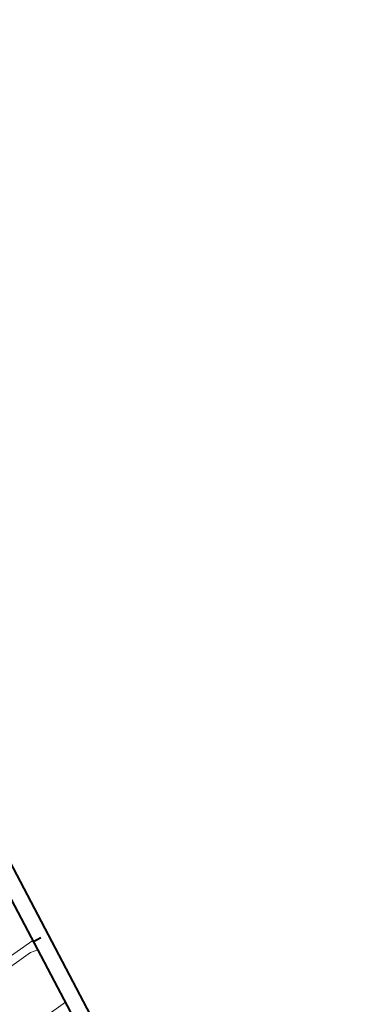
# Model space of a CAD drawing. Header units: metres. Extents: x 148691 to 149199, y 486355 to 486958.
# Tile 93 of 93: x 149092 to 149199, y 486658 to 486958. Entities that reach past the tile are written whole.
import ezdxf

# ---------------------------------------------------------------- set-up
doc = ezdxf.new("R2010")
doc.units = ezdxf.units.M
doc.header["$MEASUREMENT"] = 0
doc.layers.add('TOP-L-topo objecten vlak', color=7, linetype='Continuous', lineweight=0)
doc.layers.add('WVB-alg-onderhoek', color=7, linetype='Continuous', lineweight=30)

msp = doc.modelspace()

# ---------------------------------------------------------------- linework, layer by layer
at = {"layer": 'TOP-L-topo objecten vlak', "color": 7, "linetype": 'Continuous', "lineweight": 0}
for p, q in [((149096.4, 486677.35), (148996.29, 486607.75)), ((149097.87, 486674.57), (149095.64, 486673.69)), ((149095.64, 486673.69), (149090.01, 486669.63)), ((149073.2, 486635.17), (149106.28, 486658.61))]:
    msp.add_line(p, q, dxfattribs=at)
at = {"layer": 'TOP-L-topo objecten vlak', "color": 7, "linetype": 'Continuous', "lineweight": 0, "flags": 128}
msp.add_lwpolyline([(148999.31, 486606.33), (149010.48, 486613.9), (149038.86, 486634.91), (149048.98, 486641.85), (149053.71, 486643.88), (149055.64, 486646.63), (149058.37, 486647.9), (149061.74, 486649.99), (149064.61, 486651.11), (149068.82, 486654.47), (149079.56, 486661.96), (149084.33, 486664.92), (149086.17, 486667.19), (149090.01, 486669.63), (149095.64, 486673.69), (149097.87, 486674.57)], dxfattribs=at)
at = {"layer": 'WVB-alg-onderhoek', "lineweight": 40, "ltscale": 500}
for p, q in [((149198.91, 486493.56), (148954.15, 486958.01)), ((149098.8, 486678.18), (149096.59, 486677.01))]:
    msp.add_line(p, q, dxfattribs=at)
msp.add_3dface([(148700.49, 486813.03), (148938.26, 486361.85), (149192.16, 486495.65), (148954.39, 486946.83)], dxfattribs=at)

doc.saveas('drawing.dxf')
